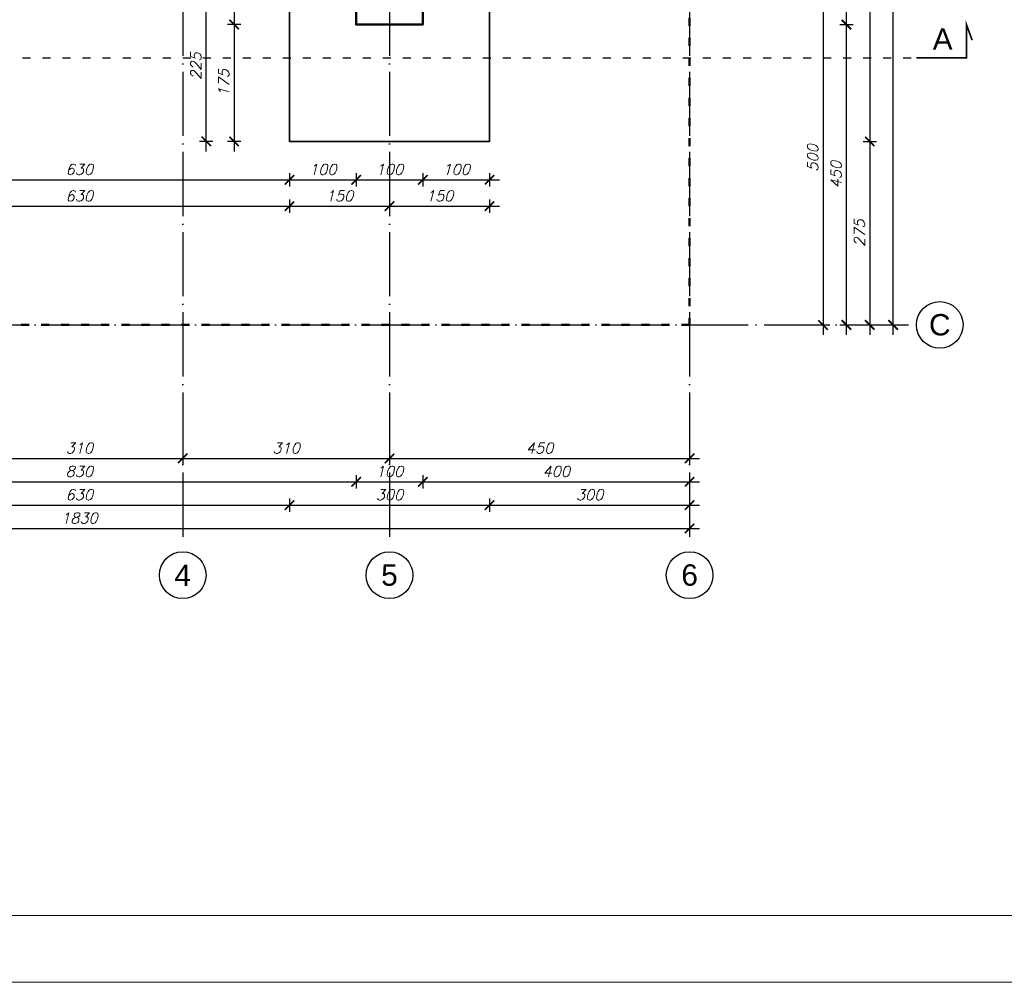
# Model space of a CAD drawing. Header units: millimetres. Extents: x 1814 to 94182, y 11562 to 49454.
# Tile 29 of 143: x 10382 to 11858, y 16813 to 18255. Entities that reach past the tile are written whole.
import ezdxf

# ---------------------------------------------------------------- set-up
doc = ezdxf.new("R2010")
doc.units = ezdxf.units.MM
doc.linetypes.add('ACAD_ISO03W100', pattern=[30, 12, -18])
doc.linetypes.add('ACAD_ISO04W100', pattern=[30, 24, -3, 0, -3])
for name, color, linetype in [('odnośnik', 140, 'Continuous'), ('opis', 50, 'Continuous'), ('osie', 40, 'ACAD_ISO04W100')]:
    doc.layers.add(name, color=color, linetype=linetype)
doc.layers.add('pomoc', color=210, linetype='Continuous', lineweight=9, plot=False)
for name, color, linetype, lineweight in [('ramka', 84, 'Continuous', 15), ('widok 0.35', 22, 'Continuous', 35), ('wymiar', 135, 'Continuous', 9), ('ściany', 7, 'Continuous', 50)]:
    doc.layers.add(name, color=color, linetype=linetype, lineweight=lineweight)
doc.styles.add('Opisowy', font='arial.ttf')
doc.styles.add('WYMIARY', font='simplex.shx', dxfattribs={"oblique": 15})
doc.dimstyles.new('1-100', dxfattribs={"dimscale": 100, "dimtxt": 0.16, "dimasz": 0.2, "dimexe": 0.1, "dimexo": 0.1, "dimgap": 0.075, "dimtad": 1, "dimrnd": 0.01, "dimzin": 9, "dimtxsty": 'WYMIARY', "dimblk": 'ARCHTICK', "dimcen": 0.2, "dimdle": 0.15, "dimadec": 1, "dimazin": 1, "dimtfac": 1, "dimtix": 1, "dimtmove": 2, "dimatfit": 3, "dimldrblk": 'ARCHTICK', "dimfxl": 0, "dimarcsym": 0})

# ---------------------------------------------------------------- blocks, each defined once
blk = doc.blocks.new('_ARCHTICK')
at = {"color": 0, "linetype": 'ByBlock', "lineweight": -2}
blk.add_solid([(0.398, 0.309), (0.309, 0.398), (-0.309, -0.398), (-0.398, -0.309)], dxfattribs=at)
blk = doc.blocks.new('*D1801')
at = {"layer": 'Defpoints', "color": 0}
for p in [(11386.3, 18298.1), (11386.3, 17798.1), (11586.3, 17798.1)]:
    blk.add_point(p, dxfattribs=at)
at = {"layer": 'wymiar', "color": 0, "lineweight": -2}
for p, q in [((11586.3, 18313.1), (11586.3, 17783.1)), ((11576.3, 18298.1), (11596.3, 18298.1)), ((11576.3, 17798.1), (11596.3, 17798.1))]:
    blk.add_line(p, q, dxfattribs=at)
at = {"layer": 'wymiar', "color": 0, "lineweight": -2, "xscale": 20, "yscale": 20, "zscale": 20}
for p, rotation in [((11586.3, 18298.1), 90), ((11586.3, 17798.1), 270)]:
    blk.add_blockref('_ARCHTICK', p, dxfattribs=dict(at, rotation=rotation))
at = {"layer": 'wymiar', "color": 0, "insert": (11570.8, 18048.1), "char_height": 16, "attachment_point": 5, "rotation": 90, "style": 'WYMIARY'}
blk.add_mtext('500', dxfattribs=at)
blk = doc.blocks.new('*D1802')
at = {"layer": 'Defpoints', "color": 0}
for p in [(10986.3, 18248.1), (11621.3, 18248.1), (11386.3, 17798.1)]:
    blk.add_point(p, dxfattribs=at)
at = {"layer": 'wymiar', "color": 0, "lineweight": -2}
for p, q in [((11621.3, 17783.1), (11621.3, 18263.1)), ((11611.3, 18248.1), (11631.3, 18248.1)), ((11611.3, 17798.1), (11631.3, 17798.1))]:
    blk.add_line(p, q, dxfattribs=at)
at = {"layer": 'wymiar', "color": 0, "lineweight": -2, "xscale": 20, "yscale": 20, "zscale": 20}
for p, rotation in [((11621.3, 18248.1), 90), ((11621.3, 17798.1), 270)]:
    blk.add_blockref('_ARCHTICK', p, dxfattribs=dict(at, rotation=rotation))
at = {"layer": 'wymiar', "color": 0, "insert": (11605.8, 18023.1), "char_height": 16, "attachment_point": 5, "rotation": 90, "style": 'WYMIARY'}
blk.add_mtext('450', dxfattribs=at)
blk = doc.blocks.new('*D1803')
at = {"layer": 'Defpoints', "color": 0}
for p in [(10986.3, 18348.1), (11621.3, 18348.1), (10986.3, 18248.1)]:
    blk.add_point(p, dxfattribs=at)
at = {"layer": 'wymiar', "color": 0, "lineweight": -2}
for p, q in [((11621.3, 18233.1), (11621.3, 18363.1)), ((11611.3, 18348.1), (11631.3, 18348.1)), ((11611.3, 18248.1), (11631.3, 18248.1))]:
    blk.add_line(p, q, dxfattribs=at)
at = {"layer": 'wymiar', "color": 0, "lineweight": -2, "xscale": 20, "yscale": 20, "zscale": 20}
for p, rotation in [((11621.3, 18348.1), 90), ((11621.3, 18248.1), 270)]:
    blk.add_blockref('_ARCHTICK', p, dxfattribs=dict(at, rotation=rotation))
at = {"layer": 'wymiar', "color": 0, "insert": (11605.8, 18298.1), "char_height": 16, "attachment_point": 5, "rotation": 90, "style": 'WYMIARY'}
blk.add_mtext('100', dxfattribs=at)
blk = doc.blocks.new('*D1806')
at = {"layer": 'Defpoints', "color": 0}
for p in [(11086.3, 18523.1), (11086.3, 18073.1), (11656.3, 18073.1)]:
    blk.add_point(p, dxfattribs=at)
at = {"layer": 'wymiar', "color": 0, "lineweight": -2}
for p, q in [((11656.3, 18538.1), (11656.3, 18058.1)), ((11646.3, 18523.1), (11666.3, 18523.1)), ((11646.3, 18073.1), (11666.3, 18073.1))]:
    blk.add_line(p, q, dxfattribs=at)
at = {"layer": 'wymiar', "color": 0, "lineweight": -2, "xscale": 20, "yscale": 20, "zscale": 20}
for p, rotation in [((11656.3, 18523.1), 90), ((11656.3, 18073.1), 270)]:
    blk.add_blockref('_ARCHTICK', p, dxfattribs=dict(at, rotation=rotation))
at = {"layer": 'wymiar', "color": 0, "insert": (11640.8, 18298.1), "char_height": 16, "attachment_point": 5, "rotation": 90, "style": 'WYMIARY'}
blk.add_mtext('450', dxfattribs=at)
blk = doc.blocks.new('*D1807')
at = {"layer": 'Defpoints', "color": 0}
for p in [(11086.3, 18073.1), (11386.3, 17798.1), (11656.3, 17798.1)]:
    blk.add_point(p, dxfattribs=at)
at = {"layer": 'wymiar', "color": 0, "lineweight": -2}
for p, q in [((11656.3, 18088.1), (11656.3, 17783.1)), ((11646.3, 18073.1), (11666.3, 18073.1)), ((11646.3, 17798.1), (11666.3, 17798.1))]:
    blk.add_line(p, q, dxfattribs=at)
at = {"layer": 'wymiar', "color": 0, "lineweight": -2, "xscale": 20, "yscale": 20, "zscale": 20}
for p, rotation in [((11656.3, 18073.1), 90), ((11656.3, 17798.1), 270)]:
    blk.add_blockref('_ARCHTICK', p, dxfattribs=dict(at, rotation=rotation))
at = {"layer": 'wymiar', "color": 0, "insert": (11640.8, 17935.6), "char_height": 16, "attachment_point": 5, "rotation": 90, "style": 'WYMIARY'}
blk.add_mtext('275', dxfattribs=at)
blk = doc.blocks.new('*D1808')
at = {"layer": 'Defpoints', "color": 0}
for p in [(11386.3, 18798.1), (11691.3, 18798.1), (11386.3, 17798.1)]:
    blk.add_point(p, dxfattribs=at)
at = {"layer": 'wymiar', "color": 0, "lineweight": -2}
for p, q in [((11691.3, 17783.1), (11691.3, 18813.1)), ((11681.3, 18798.1), (11701.3, 18798.1)), ((11681.3, 17798.1), (11701.3, 17798.1))]:
    blk.add_line(p, q, dxfattribs=at)
at = {"layer": 'wymiar', "color": 0, "lineweight": -2, "xscale": 20, "yscale": 20, "zscale": 20}
for p, rotation in [((11691.3, 18798.1), 90), ((11691.3, 17798.1), 270)]:
    blk.add_blockref('_ARCHTICK', p, dxfattribs=dict(at, rotation=rotation))
at = {"layer": 'wymiar', "color": 0, "insert": (11675.8, 18298.1), "char_height": 16, "attachment_point": 5, "rotation": 90, "style": 'WYMIARY'}
blk.add_mtext('1000', dxfattribs=at)
blk = doc.blocks.new('*D1816')
at = {"layer": 'Defpoints', "color": 0}
for p in [(10936.3, 17798.1), (11386.3, 17798.1), (11386.3, 17598.1)]:
    blk.add_point(p, dxfattribs=at)
at = {"layer": 'wymiar', "color": 0, "lineweight": -2}
for p, q in [((10921.3, 17598.1), (11401.3, 17598.1)), ((10936.3, 17608.1), (10936.3, 17588.1)), ((11386.3, 17608.1), (11386.3, 17588.1))]:
    blk.add_line(p, q, dxfattribs=at)
at = {"layer": 'wymiar', "color": 0, "lineweight": -2, "xscale": 20, "yscale": 20, "zscale": 20, "rotation": 180}
blk.add_blockref('_ARCHTICK', (10936.3, 17598.1), dxfattribs=at)
at = {"layer": 'wymiar', "color": 0, "lineweight": -2, "xscale": 20, "yscale": 20, "zscale": 20}
blk.add_blockref('_ARCHTICK', (11386.3, 17598.1), dxfattribs=at)
at = {"layer": 'wymiar', "color": 0, "insert": (11161.3, 17613.6), "char_height": 16, "attachment_point": 5, "style": 'WYMIARY'}
blk.add_mtext('450', dxfattribs=at)
blk = doc.blocks.new('*D1810')
at = {"layer": 'Defpoints', "color": 0}
for p in [(10056.3, 18248.1), (10886.3, 18248.1), (10886.3, 17563.1)]:
    blk.add_point(p, dxfattribs=at)
at = {"layer": 'wymiar', "color": 0, "lineweight": -2}
for p, q in [((10056.3, 17573.1), (10056.3, 17553.1)), ((10886.3, 17573.1), (10886.3, 17553.1)), ((10041.3, 17563.1), (10901.3, 17563.1))]:
    blk.add_line(p, q, dxfattribs=at)
at = {"layer": 'wymiar', "color": 0, "lineweight": -2, "xscale": 20, "yscale": 20, "zscale": 20, "rotation": 180}
blk.add_blockref('_ARCHTICK', (10056.3, 17563.1), dxfattribs=at)
at = {"layer": 'wymiar', "color": 0, "lineweight": -2, "xscale": 20, "yscale": 20, "zscale": 20}
blk.add_blockref('_ARCHTICK', (10886.3, 17563.1), dxfattribs=at)
at = {"layer": 'wymiar', "color": 0, "insert": (10471.3, 17578.6), "char_height": 16, "attachment_point": 5, "style": 'WYMIARY'}
blk.add_mtext('830', dxfattribs=at)
blk = doc.blocks.new('*D1811')
at = {"layer": 'Defpoints', "color": 0}
for p in [(10886.3, 18248.1), (10986.3, 18248.1), (10986.3, 17563.1)]:
    blk.add_point(p, dxfattribs=at)
at = {"layer": 'wymiar', "color": 0, "lineweight": -2}
for p, q in [((10886.3, 17573.1), (10886.3, 17553.1)), ((10986.3, 17573.1), (10986.3, 17553.1)), ((10871.3, 17563.1), (11001.3, 17563.1))]:
    blk.add_line(p, q, dxfattribs=at)
at = {"layer": 'wymiar', "color": 0, "lineweight": -2, "xscale": 20, "yscale": 20, "zscale": 20, "rotation": 180}
blk.add_blockref('_ARCHTICK', (10886.3, 17563.1), dxfattribs=at)
at = {"layer": 'wymiar', "color": 0, "lineweight": -2, "xscale": 20, "yscale": 20, "zscale": 20}
blk.add_blockref('_ARCHTICK', (10986.3, 17563.1), dxfattribs=at)
at = {"layer": 'wymiar', "color": 0, "insert": (10936.3, 17578.6), "char_height": 16, "attachment_point": 5, "style": 'WYMIARY'}
blk.add_mtext('100', dxfattribs=at)
blk = doc.blocks.new('*D1812')
at = {"layer": 'Defpoints', "color": 0}
for p in [(10986.3, 18248.1), (11386.3, 17798.1), (11386.3, 17563.1)]:
    blk.add_point(p, dxfattribs=at)
at = {"layer": 'wymiar', "color": 0, "lineweight": -2}
for p, q in [((10986.3, 17573.1), (10986.3, 17553.1)), ((11386.3, 17573.1), (11386.3, 17553.1)), ((10971.3, 17563.1), (11401.3, 17563.1))]:
    blk.add_line(p, q, dxfattribs=at)
at = {"layer": 'wymiar', "color": 0, "lineweight": -2, "xscale": 20, "yscale": 20, "zscale": 20, "rotation": 180}
blk.add_blockref('_ARCHTICK', (10986.3, 17563.1), dxfattribs=at)
at = {"layer": 'wymiar', "color": 0, "lineweight": -2, "xscale": 20, "yscale": 20, "zscale": 20}
blk.add_blockref('_ARCHTICK', (11386.3, 17563.1), dxfattribs=at)
at = {"layer": 'wymiar', "color": 0, "insert": (11186.3, 17578.6), "char_height": 16, "attachment_point": 5, "style": 'WYMIARY'}
blk.add_mtext('400', dxfattribs=at)
blk = doc.blocks.new('*D1820')
at = {"layer": 'Defpoints', "color": 0}
for p in [(10156.3, 18073.1), (10786.3, 18073.1), (10786.3, 17528.1)]:
    blk.add_point(p, dxfattribs=at)
at = {"layer": 'wymiar', "color": 0, "lineweight": -2}
for p, q in [((10156.3, 17538.1), (10156.3, 17518.1)), ((10786.3, 17538.1), (10786.3, 17518.1)), ((10141.3, 17528.1), (10801.3, 17528.1))]:
    blk.add_line(p, q, dxfattribs=at)
at = {"layer": 'wymiar', "color": 0, "lineweight": -2, "xscale": 20, "yscale": 20, "zscale": 20, "rotation": 180}
blk.add_blockref('_ARCHTICK', (10156.3, 17528.1), dxfattribs=at)
at = {"layer": 'wymiar', "color": 0, "lineweight": -2, "xscale": 20, "yscale": 20, "zscale": 20}
blk.add_blockref('_ARCHTICK', (10786.3, 17528.1), dxfattribs=at)
at = {"layer": 'wymiar', "color": 0, "insert": (10471.3, 17543.6), "char_height": 16, "attachment_point": 5, "style": 'WYMIARY'}
blk.add_mtext('630', dxfattribs=at)
blk = doc.blocks.new('*D1821')
at = {"layer": 'Defpoints', "color": 0}
for p in [(10786.3, 18073.1), (11086.3, 18073.1), (11086.3, 17528.1)]:
    blk.add_point(p, dxfattribs=at)
at = {"layer": 'wymiar', "color": 0, "lineweight": -2}
for p, q in [((10786.3, 17538.1), (10786.3, 17518.1)), ((11086.3, 17538.1), (11086.3, 17518.1)), ((10771.3, 17528.1), (11101.3, 17528.1))]:
    blk.add_line(p, q, dxfattribs=at)
at = {"layer": 'wymiar', "color": 0, "lineweight": -2, "xscale": 20, "yscale": 20, "zscale": 20, "rotation": 180}
blk.add_blockref('_ARCHTICK', (10786.3, 17528.1), dxfattribs=at)
at = {"layer": 'wymiar', "color": 0, "lineweight": -2, "xscale": 20, "yscale": 20, "zscale": 20}
blk.add_blockref('_ARCHTICK', (11086.3, 17528.1), dxfattribs=at)
at = {"layer": 'wymiar', "color": 0, "insert": (10936.3, 17543.6), "char_height": 16, "attachment_point": 5, "style": 'WYMIARY'}
blk.add_mtext('300', dxfattribs=at)
blk = doc.blocks.new('*D1822')
at = {"layer": 'Defpoints', "color": 0}
for p in [(11086.3, 18073.1), (11386.3, 17798.1), (11386.3, 17528.1)]:
    blk.add_point(p, dxfattribs=at)
at = {"layer": 'wymiar', "color": 0, "lineweight": -2}
for p, q in [((11086.3, 17538.1), (11086.3, 17518.1)), ((11386.3, 17538.1), (11386.3, 17518.1)), ((11071.3, 17528.1), (11401.3, 17528.1))]:
    blk.add_line(p, q, dxfattribs=at)
at = {"layer": 'wymiar', "color": 0, "lineweight": -2, "xscale": 20, "yscale": 20, "zscale": 20, "rotation": 180}
blk.add_blockref('_ARCHTICK', (11086.3, 17528.1), dxfattribs=at)
at = {"layer": 'wymiar', "color": 0, "lineweight": -2, "xscale": 20, "yscale": 20, "zscale": 20}
blk.add_blockref('_ARCHTICK', (11386.3, 17528.1), dxfattribs=at)
at = {"layer": 'wymiar', "color": 0, "insert": (11236.3, 17543.6), "char_height": 16, "attachment_point": 5, "style": 'WYMIARY'}
blk.add_mtext('300', dxfattribs=at)
blk = doc.blocks.new('*D1813')
at = {"layer": 'Defpoints', "color": 0}
for p in [(9556.3, 17798.1), (11386.3, 17798.1), (11386.3, 17493.1)]:
    blk.add_point(p, dxfattribs=at)
at = {"layer": 'wymiar', "color": 0, "lineweight": -2}
for p, q in [((9541.3, 17493.1), (11401.3, 17493.1)), ((9556.3, 17503.1), (9556.3, 17483.1)), ((11386.3, 17503.1), (11386.3, 17483.1))]:
    blk.add_line(p, q, dxfattribs=at)
at = {"layer": 'wymiar', "color": 0, "lineweight": -2, "xscale": 20, "yscale": 20, "zscale": 20, "rotation": 180}
blk.add_blockref('_ARCHTICK', (9556.3, 17493.1), dxfattribs=at)
at = {"layer": 'wymiar', "color": 0, "lineweight": -2, "xscale": 20, "yscale": 20, "zscale": 20}
blk.add_blockref('_ARCHTICK', (11386.3, 17493.1), dxfattribs=at)
at = {"layer": 'wymiar', "color": 0, "insert": (10471.3, 17508.6), "char_height": 16, "attachment_point": 5, "style": 'WYMIARY'}
blk.add_mtext('1830', dxfattribs=at)
blk = doc.blocks.new('*D1826')
at = {"layer": 'Defpoints', "color": 0}
for p in [(10156.3, 18073.1), (10786.3, 18073.1), (10786.3, 18015.6)]:
    blk.add_point(p, dxfattribs=at)
at = {"layer": 'wymiar', "color": 0, "lineweight": -2}
for p, q in [((10156.3, 18025.6), (10156.3, 18005.6)), ((10786.3, 18025.6), (10786.3, 18005.6)), ((10141.3, 18015.6), (10801.3, 18015.6))]:
    blk.add_line(p, q, dxfattribs=at)
at = {"layer": 'wymiar', "color": 0, "lineweight": -2, "xscale": 20, "yscale": 20, "zscale": 20, "rotation": 180}
blk.add_blockref('_ARCHTICK', (10156.3, 18015.6), dxfattribs=at)
at = {"layer": 'wymiar', "color": 0, "lineweight": -2, "xscale": 20, "yscale": 20, "zscale": 20}
blk.add_blockref('_ARCHTICK', (10786.3, 18015.6), dxfattribs=at)
at = {"layer": 'wymiar', "color": 0, "insert": (10471.3, 18031.1), "char_height": 16, "attachment_point": 5, "style": 'WYMIARY'}
blk.add_mtext('630', dxfattribs=at)
blk = doc.blocks.new('*D1827')
at = {"layer": 'Defpoints', "color": 0}
for p in [(10886.3, 18248.1), (10786.3, 18073.1), (10886.3, 18015.6)]:
    blk.add_point(p, dxfattribs=at)
at = {"layer": 'wymiar', "color": 0, "lineweight": -2}
for p, q in [((10786.3, 18025.6), (10786.3, 18005.6)), ((10886.3, 18025.6), (10886.3, 18005.6)), ((10771.3, 18015.6), (10901.3, 18015.6))]:
    blk.add_line(p, q, dxfattribs=at)
at = {"layer": 'wymiar', "color": 0, "lineweight": -2, "xscale": 20, "yscale": 20, "zscale": 20, "rotation": 180}
blk.add_blockref('_ARCHTICK', (10786.3, 18015.6), dxfattribs=at)
at = {"layer": 'wymiar', "color": 0, "lineweight": -2, "xscale": 20, "yscale": 20, "zscale": 20}
blk.add_blockref('_ARCHTICK', (10886.3, 18015.6), dxfattribs=at)
at = {"layer": 'wymiar', "color": 0, "insert": (10836.3, 18031.1), "char_height": 16, "attachment_point": 5, "style": 'WYMIARY'}
blk.add_mtext('100', dxfattribs=at)
blk = doc.blocks.new('*D1828')
at = {"layer": 'Defpoints', "color": 0}
for p in [(10886.3, 18248.1), (10986.3, 18248.1), (10986.3, 18015.6)]:
    blk.add_point(p, dxfattribs=at)
at = {"layer": 'wymiar', "color": 0, "lineweight": -2}
for p, q in [((10886.3, 18025.6), (10886.3, 18005.6)), ((10986.3, 18025.6), (10986.3, 18005.6)), ((10871.3, 18015.6), (11001.3, 18015.6))]:
    blk.add_line(p, q, dxfattribs=at)
at = {"layer": 'wymiar', "color": 0, "lineweight": -2, "xscale": 20, "yscale": 20, "zscale": 20, "rotation": 180}
blk.add_blockref('_ARCHTICK', (10886.3, 18015.6), dxfattribs=at)
at = {"layer": 'wymiar', "color": 0, "lineweight": -2, "xscale": 20, "yscale": 20, "zscale": 20}
blk.add_blockref('_ARCHTICK', (10986.3, 18015.6), dxfattribs=at)
at = {"layer": 'wymiar', "color": 0, "insert": (10936.3, 18031.1), "char_height": 16, "attachment_point": 5, "style": 'WYMIARY'}
blk.add_mtext('100', dxfattribs=at)
blk = doc.blocks.new('*D1829')
at = {"layer": 'Defpoints', "color": 0}
for p in [(10986.3, 18248.1), (11086.3, 18073.1), (11086.3, 18015.6)]:
    blk.add_point(p, dxfattribs=at)
at = {"layer": 'wymiar', "color": 0, "lineweight": -2}
for p, q in [((10986.3, 18025.6), (10986.3, 18005.6)), ((11086.3, 18025.6), (11086.3, 18005.6)), ((10971.3, 18015.6), (11101.3, 18015.6))]:
    blk.add_line(p, q, dxfattribs=at)
at = {"layer": 'wymiar', "color": 0, "lineweight": -2, "xscale": 20, "yscale": 20, "zscale": 20, "rotation": 180}
blk.add_blockref('_ARCHTICK', (10986.3, 18015.6), dxfattribs=at)
at = {"layer": 'wymiar', "color": 0, "lineweight": -2, "xscale": 20, "yscale": 20, "zscale": 20}
blk.add_blockref('_ARCHTICK', (11086.3, 18015.6), dxfattribs=at)
at = {"layer": 'wymiar', "color": 0, "insert": (11036.3, 18031.1), "char_height": 16, "attachment_point": 5, "style": 'WYMIARY'}
blk.add_mtext('100', dxfattribs=at)
blk = doc.blocks.new('*D1832')
at = {"layer": 'Defpoints', "color": 0}
for p in [(10156.3, 18073.1), (10786.3, 18073.1), (10786.3, 17975.9)]:
    blk.add_point(p, dxfattribs=at)
at = {"layer": 'wymiar', "color": 0, "lineweight": -2}
for p, q in [((10156.3, 17985.9), (10156.3, 17965.9)), ((10786.3, 17985.9), (10786.3, 17965.9)), ((10141.3, 17975.9), (10801.3, 17975.9))]:
    blk.add_line(p, q, dxfattribs=at)
at = {"layer": 'wymiar', "color": 0, "lineweight": -2, "xscale": 20, "yscale": 20, "zscale": 20, "rotation": 180}
blk.add_blockref('_ARCHTICK', (10156.3, 17975.9), dxfattribs=at)
at = {"layer": 'wymiar', "color": 0, "lineweight": -2, "xscale": 20, "yscale": 20, "zscale": 20}
blk.add_blockref('_ARCHTICK', (10786.3, 17975.9), dxfattribs=at)
at = {"layer": 'wymiar', "color": 0, "insert": (10471.3, 17991.4), "char_height": 16, "attachment_point": 5, "style": 'WYMIARY'}
blk.add_mtext('630', dxfattribs=at)
blk = doc.blocks.new('*D1833')
at = {"layer": 'Defpoints', "color": 0}
for p in [(10786.3, 18073.1), (10936.3, 18073.1), (10936.3, 17975.9)]:
    blk.add_point(p, dxfattribs=at)
at = {"layer": 'wymiar', "color": 0, "lineweight": -2}
for p, q in [((10786.3, 17985.9), (10786.3, 17965.9)), ((10936.3, 17985.9), (10936.3, 17965.9)), ((10771.3, 17975.9), (10951.3, 17975.9))]:
    blk.add_line(p, q, dxfattribs=at)
at = {"layer": 'wymiar', "color": 0, "lineweight": -2, "xscale": 20, "yscale": 20, "zscale": 20, "rotation": 180}
blk.add_blockref('_ARCHTICK', (10786.3, 17975.9), dxfattribs=at)
at = {"layer": 'wymiar', "color": 0, "lineweight": -2, "xscale": 20, "yscale": 20, "zscale": 20}
blk.add_blockref('_ARCHTICK', (10936.3, 17975.9), dxfattribs=at)
at = {"layer": 'wymiar', "color": 0, "insert": (10861.3, 17991.4), "char_height": 16, "attachment_point": 5, "style": 'WYMIARY'}
blk.add_mtext('150', dxfattribs=at)
blk = doc.blocks.new('*D1834')
at = {"layer": 'Defpoints', "color": 0}
for p in [(10936.3, 18073.1), (11086.3, 18073.1), (11086.3, 17975.9)]:
    blk.add_point(p, dxfattribs=at)
at = {"layer": 'wymiar', "color": 0, "lineweight": -2}
for p, q in [((10936.3, 17985.9), (10936.3, 17965.9)), ((11086.3, 17985.9), (11086.3, 17965.9)), ((10921.3, 17975.9), (11101.3, 17975.9))]:
    blk.add_line(p, q, dxfattribs=at)
at = {"layer": 'wymiar', "color": 0, "lineweight": -2, "xscale": 20, "yscale": 20, "zscale": 20, "rotation": 180}
blk.add_blockref('_ARCHTICK', (10936.3, 17975.9), dxfattribs=at)
at = {"layer": 'wymiar', "color": 0, "lineweight": -2, "xscale": 20, "yscale": 20, "zscale": 20}
blk.add_blockref('_ARCHTICK', (11086.3, 17975.9), dxfattribs=at)
at = {"layer": 'wymiar', "color": 0, "insert": (11011.3, 17991.4), "char_height": 16, "attachment_point": 5, "style": 'WYMIARY'}
blk.add_mtext('150', dxfattribs=at)
blk = doc.blocks.new('*D1841')
at = {"layer": 'Defpoints', "color": 0}
for p in [(10886.3, 18348.1), (10703.4, 18248.1), (10886.3, 18248.1)]:
    blk.add_point(p, dxfattribs=at)
at = {"layer": 'wymiar', "color": 0, "lineweight": -2}
for p, q in [((10703.4, 18363.1), (10703.4, 18233.1)), ((10713.4, 18348.1), (10693.4, 18348.1)), ((10713.4, 18248.1), (10693.4, 18248.1))]:
    blk.add_line(p, q, dxfattribs=at)
at = {"layer": 'wymiar', "color": 0, "lineweight": -2, "xscale": 20, "yscale": 20, "zscale": 20}
for p, rotation in [((10703.4, 18348.1), 90), ((10703.4, 18248.1), 270)]:
    blk.add_blockref('_ARCHTICK', p, dxfattribs=dict(at, rotation=rotation))
at = {"layer": 'wymiar', "color": 0, "insert": (10687.9, 18298.1), "char_height": 16, "attachment_point": 5, "rotation": 90, "style": 'WYMIARY'}
blk.add_mtext('100', dxfattribs=at)
blk = doc.blocks.new('*D1842')
at = {"layer": 'Defpoints', "color": 0}
for p in [(10886.3, 18248.1), (10703.4, 18073.1), (10786.3, 18073.1)]:
    blk.add_point(p, dxfattribs=at)
at = {"layer": 'wymiar', "color": 0, "lineweight": -2}
for p, q in [((10703.4, 18263.1), (10703.4, 18058.1)), ((10713.4, 18248.1), (10693.4, 18248.1)), ((10713.4, 18073.1), (10693.4, 18073.1))]:
    blk.add_line(p, q, dxfattribs=at)
at = {"layer": 'wymiar', "color": 0, "lineweight": -2, "xscale": 20, "yscale": 20, "zscale": 20}
for p, rotation in [((10703.4, 18248.1), 90), ((10703.4, 18073.1), 270)]:
    blk.add_blockref('_ARCHTICK', p, dxfattribs=dict(at, rotation=rotation))
at = {"layer": 'wymiar', "color": 0, "insert": (10687.9, 18160.6), "char_height": 16, "attachment_point": 5, "rotation": 90, "style": 'WYMIARY'}
blk.add_mtext('175', dxfattribs=at)
blk = doc.blocks.new('*D1843')
at = {"layer": 'Defpoints', "color": 0}
for p in [(10661.7, 18298.1), (10786.3, 18298.1), (10786.3, 18073.1)]:
    blk.add_point(p, dxfattribs=at)
at = {"layer": 'wymiar', "color": 0, "lineweight": -2}
for p, q in [((10661.7, 18058.1), (10661.7, 18313.1)), ((10671.7, 18298.1), (10651.7, 18298.1)), ((10671.7, 18073.1), (10651.7, 18073.1))]:
    blk.add_line(p, q, dxfattribs=at)
at = {"layer": 'wymiar', "color": 0, "lineweight": -2, "xscale": 20, "yscale": 20, "zscale": 20}
for p, rotation in [((10661.7, 18298.1), 90), ((10661.7, 18073.1), 270)]:
    blk.add_blockref('_ARCHTICK', p, dxfattribs=dict(at, rotation=rotation))
at = {"layer": 'wymiar', "color": 0, "insert": (10646.2, 18185.6), "char_height": 16, "attachment_point": 5, "rotation": 90, "style": 'WYMIARY'}
blk.add_mtext('225', dxfattribs=at)
blk = doc.blocks.new('*D1908')
at = {"layer": 'Defpoints', "color": 0}
for p in [(10316.3, 17798.1), (10626.3, 17798.1), (10626.3, 17598.1)]:
    blk.add_point(p, dxfattribs=at)
at = {"layer": 'wymiar', "color": 0, "lineweight": -2}
for p, q in [((10301.3, 17598.1), (10641.3, 17598.1)), ((10316.3, 17608.1), (10316.3, 17588.1)), ((10626.3, 17608.1), (10626.3, 17588.1))]:
    blk.add_line(p, q, dxfattribs=at)
at = {"layer": 'wymiar', "color": 0, "lineweight": -2, "xscale": 20, "yscale": 20, "zscale": 20, "rotation": 180}
blk.add_blockref('_ARCHTICK', (10316.3, 17598.1), dxfattribs=at)
at = {"layer": 'wymiar', "color": 0, "lineweight": -2, "xscale": 20, "yscale": 20, "zscale": 20}
blk.add_blockref('_ARCHTICK', (10626.3, 17598.1), dxfattribs=at)
at = {"layer": 'wymiar', "color": 0, "insert": (10471.3, 17613.6), "char_height": 16, "attachment_point": 5, "style": 'WYMIARY'}
blk.add_mtext('310', dxfattribs=at)
blk = doc.blocks.new('*D1909')
at = {"layer": 'Defpoints', "color": 0}
for p in [(10626.3, 17798.1), (10936.3, 17798.1), (10936.3, 17598.1)]:
    blk.add_point(p, dxfattribs=at)
at = {"layer": 'wymiar', "color": 0, "lineweight": -2}
for p, q in [((10611.3, 17598.1), (10951.3, 17598.1)), ((10626.3, 17608.1), (10626.3, 17588.1)), ((10936.3, 17608.1), (10936.3, 17588.1))]:
    blk.add_line(p, q, dxfattribs=at)
at = {"layer": 'wymiar', "color": 0, "lineweight": -2, "xscale": 20, "yscale": 20, "zscale": 20, "rotation": 180}
blk.add_blockref('_ARCHTICK', (10626.3, 17598.1), dxfattribs=at)
at = {"layer": 'wymiar', "color": 0, "lineweight": -2, "xscale": 20, "yscale": 20, "zscale": 20}
blk.add_blockref('_ARCHTICK', (10936.3, 17598.1), dxfattribs=at)
at = {"layer": 'wymiar', "color": 0, "insert": (10781.3, 17613.6), "char_height": 16, "attachment_point": 5, "style": 'WYMIARY'}
blk.add_mtext('310', dxfattribs=at)

msp = doc.modelspace()

# ---------------------------------------------------------------- linework, layer by layer
at = {"layer": 'odnośnik', "linetype": 'ACAD_ISO03W100'}
msp.add_line((9216.286, 18198.122), (11726.286, 18198.122), dxfattribs=at)
at = {"layer": 'odnośnik', "const_width": 2.5}
msp.add_lwpolyline([(11726.286, 18198.122), (11801.286, 18198.122), (11801.286, 18248.122), (11809.836, 18224.629)], dxfattribs=at)
at = {"layer": 'odnośnik'}
for centre in [(11761.286, 17798.122), (10626.286, 17423.122), (10936.286, 17423.122), (11386.286, 17423.122)]:
    msp.add_circle(centre, 35, dxfattribs=at)
at = {"layer": 'osie', "ltscale": 4}
for p, q in [((10626.286, 19138.122), (10626.286, 17458.122)), ((10936.286, 19138.122), (10936.286, 17458.122)), ((11386.286, 19138.122), (11386.286, 17458.122)), ((9216.286, 17798.122), (11726.286, 17798.122))]:
    msp.add_line(p, q, dxfattribs=at)
at = {"layer": 'pomoc'}
msp.add_lwpolyline([(8796.286, 19783.122), (12996.286, 19783.122), (12996.286, 16813.122), (8796.286, 16813.122)], close=True, dxfattribs=at)
at = {"layer": 'ramka', "linetype": 'Continuous'}
msp.add_line((12896.286, 16913.122), (8796.286, 16913.122), dxfattribs=at)
at = {"layer": 'widok 0.35'}
msp.add_lwpolyline([(10786.286, 18523.122), (11086.286, 18523.122), (11086.286, 18073.122), (10786.286, 18073.122)], close=True, dxfattribs=at)
at = {"layer": 'ściany', "linetype": 'ACAD_ISO03W100'}
msp.add_lwpolyline([(9556.286, 18798.122), (11386.286, 18798.122), (11386.286, 17798.122), (9556.286, 17798.122)], close=True, dxfattribs=at)
at = {"layer": 'ściany'}
msp.add_lwpolyline([(10886.286, 18348.122), (10986.286, 18348.122), (10986.286, 18248.122), (10886.286, 18248.122)], close=True, dxfattribs=at)

# ---------------------------------------------------------------- texts
at = {"layer": 'opis', "char_height": 32, "attachment_point": 5, "style": 'Opisowy'}
for s, insert in [('A', (11765.625, 18226.398)), ('C', (11761.293, 17798.116)), ('4', (10626.278, 17423.116)), ('5', (10936.278, 17423.116)), ('6', (11386.278, 17423.116))]:
    msp.add_mtext_dynamic_manual_height_columns(s, width=69.04878, gutter_width=80, heights=[35.062], dxfattribs=dict(at, insert=insert))

# ---------------------------------------------------------------- dimensions: what is measured, and where the dimension line sits
at = {"layer": 'wymiar'}
for base, p1, p2, picture, middle in [((11691.286, 18798.122), (11386.286, 17798.122), (11386.286, 18798.122), '*D1808', (11675.786, 18298.122)), ((11656.286, 18073.122), (11086.286, 18523.122), (11086.286, 18073.122), '*D1806', (11640.786, 18298.122)), ((10703.428, 18248.122), (10886.286, 18348.122), (10886.286, 18248.122), '*D1841', (10687.928, 18298.122)), ((11621.286, 18348.122), (10986.286, 18248.122), (10986.286, 18348.122), '*D1803', (11605.786, 18298.122)), ((10661.745, 18298.122), (10786.286, 18073.122), (10786.286, 18298.122), '*D1843', (10646.245, 18185.622)), ((11586.286, 17798.122), (11386.286, 18298.122), (11386.286, 17798.122), '*D1801', (11570.786, 18048.122)), ((10703.428, 18073.122), (10886.286, 18248.122), (10786.286, 18073.122), '*D1842', (10687.928, 18160.622)), ((11621.286, 18248.122), (11386.286, 17798.122), (10986.286, 18248.122), '*D1802', (11605.786, 18023.122)), ((11656.286, 17798.122), (11086.286, 18073.122), (11386.286, 17798.122), '*D1807', (11640.786, 17935.622))]:
    dim = msp.add_linear_dim(base=base, p1=p1, p2=p2, angle=90, dimstyle='1-100', dxfattribs=at)
    dim.commit()
    dim.dimension.update_dxf_attribs({"geometry": picture, "text_midpoint": middle})
for base, p1, p2, picture, middle in [((10886.286, 17563.122), (10056.286, 18248.122), (10886.286, 18248.122), '*D1810', (10471.286, 17578.622)), ((10886.286, 18015.609), (10786.286, 18073.122), (10886.286, 18248.122), '*D1827', (10836.286, 18031.109)), ((10986.286, 17563.122), (10886.286, 18248.122), (10986.286, 18248.122), '*D1811', (10936.286, 17578.622)), ((10986.286, 18015.609), (10886.286, 18248.122), (10986.286, 18248.122), '*D1828', (10936.286, 18031.109)), ((11386.286, 17563.122), (10986.286, 18248.122), (11386.286, 17798.122), '*D1812', (11186.286, 17578.622)), ((11086.286, 18015.609), (10986.286, 18248.122), (11086.286, 18073.122), '*D1829', (11036.286, 18031.109)), ((10786.286, 17528.122), (10156.286, 18073.122), (10786.286, 18073.122), '*D1820', (10471.286, 17543.622)), ((10786.286, 18015.609), (10156.286, 18073.122), (10786.286, 18073.122), '*D1826', (10471.286, 18031.109)), ((10786.286, 17975.855), (10156.286, 18073.122), (10786.286, 18073.122), '*D1832', (10471.286, 17991.355)), ((11086.286, 17528.122), (10786.286, 18073.122), (11086.286, 18073.122), '*D1821', (10936.286, 17543.622)), ((10936.286, 17975.855), (10786.286, 18073.122), (10936.286, 18073.122), '*D1833', (10861.286, 17991.355)), ((11086.286, 17975.855), (10936.286, 18073.122), (11086.286, 18073.122), '*D1834', (11011.286, 17991.355)), ((11386.286, 17528.122), (11086.286, 18073.122), (11386.286, 17798.122), '*D1822', (11236.286, 17543.622)), ((11386.286, 17493.122), (9556.286, 17798.122), (11386.286, 17798.122), '*D1813', (10471.286, 17508.622)), ((10626.286, 17598.122), (10316.286, 17798.122), (10626.286, 17798.122), '*D1908', (10471.286, 17613.622)), ((10936.286, 17598.122), (10626.286, 17798.122), (10936.286, 17798.122), '*D1909', (10781.286, 17613.622)), ((11386.286, 17598.122), (10936.286, 17798.122), (11386.286, 17798.122), '*D1816', (11161.286, 17613.622))]:
    dim = msp.add_linear_dim(base=base, p1=p1, p2=p2, dimstyle='1-100', dxfattribs=at)
    dim.commit()
    dim.dimension.update_dxf_attribs({"geometry": picture, "text_midpoint": middle})

doc.saveas('drawing.dxf')
